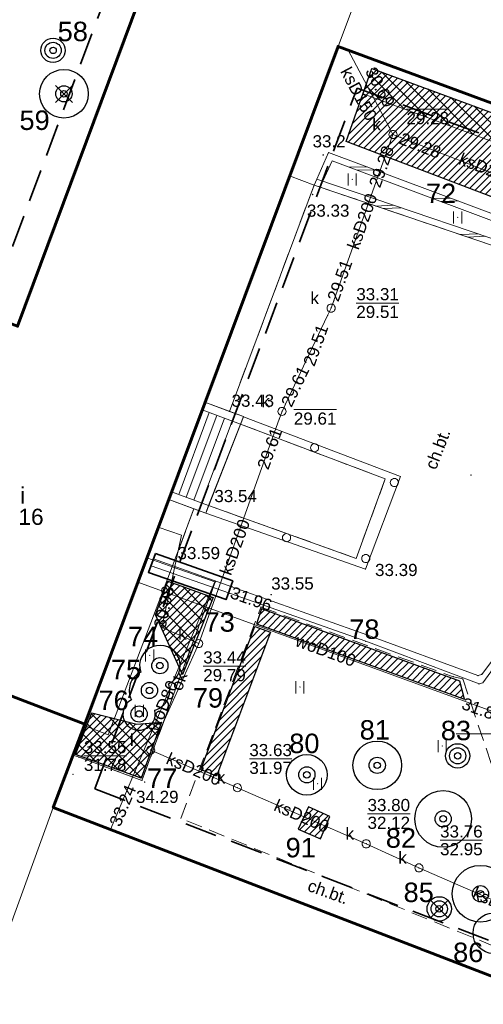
# Model space of a CAD drawing. Extents: x 5468194 to 5468404, y 5919486 to 5919674.
# Tile 5 of 13: x 5468321 to 5468349, y 5919533 to 5919594. Entities that reach past the tile are written whole.
import ezdxf
from ezdxf.enums import TextEntityAlignment as Align

# ---------------------------------------------------------------- set-up
doc = ezdxf.new("R2010")
doc.units = 0
doc.header["$PDSIZE"] = 0.75
doc.linetypes.add('PRZER2-1', pattern=[3, 2, -1])
doc.layers.get('0').update_dxf_attribs({"color": 253, "linetype": 'CONTINUOUS', "lineweight": 13})
for name, color, linetype, lineweight in [('GEPIPP', 253, 'CONTINUOUS', 18), ('GESBLO', 253, 'CONTINUOUS', 18), ('GESBZO', 253, 'CONTINUOUS', 50), ('GESBZO_O', 253, 'CONTINUOUS', 50), ('GESSCH', 253, 'CONTINUOUS', 18), ('GSLINK', 253, 'CONTINUOUS', 18), ('GSLINK_O', 253, 'CONTINUOUS', 18), ('GSPPRB', 253, 'CONTINUOUS', 20), ('GSPWPN', 253, 'CONTINUOUS', 13), ('GSPWPN_O', 253, 'CONTINUOUS', 13), ('GSPWPS', 253, 'CONTINUOUS', 13), ('GSPWPS_O', 253, 'CONTINUOUS', 13), ('GSSDSO', 253, 'CONTINUOUS', 18), ('GSSIIN', 253, 'CONTINUOUS', 18), ('GSSINN', 253, 'CONTINUOUS', 18), ('GSSKOD', 253, 'PRZER2-1', 18), ('GSSKOD_O', 253, 'PRZER2-1', 18), ('GSSUTR', 253, 'PRZER2-1', 18), ('GULCPR', 253, 'CONTINUOUS', 18), ('GULKPR', 253, 'CONTINUOUS', 18), ('GULKPR_O', 253, 'CONTINUOUS', 18), ('GULLOB', 253, 'CONTINUOUS', 35), ('GULWPR', 253, 'CONTINUOUS', 18), ('GULWPR_O', 253, 'CONTINUOUS', 18), ('GUPIWZ', 253, 'CONTINUOUS', 18), ('GUPIWZ_O', 253, 'CONTINUOUS', 18), ('GUPKSD', 253, 'CONTINUOUS', 18), ('GUPPRZ', 253, 'CONTINUOUS', 18), ('GUPPRZ_O', 253, 'CONTINUOUS', 18), ('ZZ_budynek - termomodernizacja', 250, 'CONTINUOUS', 60), ('ZZ_drzewa do usunięcia', 1, 'CONTINUOUS', 30), ('ZZ_drzewo nanoszone ręcznie', 34, 'CONTINUOUS', 30), ('ZZ_grupa krzewów', 3, 'CONTINUOUS', 30), ('ZZ_grupa krzewów_szraf', 3, 'CONTINUOUS', 13), ('ZZ_korona', 94, 'CONTINUOUS', 30), ('ZZ_krzewy do usunięcia', 1, 'CONTINUOUS', 13), ('ZZ_waloryzacja B', 5, 'CONTINUOUS', 30), ('ZZ_zakres oddziaływania prac', 40, 'PRZER2-1', 35)]:
    doc.layers.add(name, color=color, linetype=linetype, lineweight=lineweight)
doc.styles.add('GEO-INFO', font='arial.ttf')
pattern_1 = [(45, (0, 0), (-0.224506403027, 0.224506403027), [])]
pattern_2 = [(135, (0, 0), (-0.449012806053, -0.449012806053), [])]

# ---------------------------------------------------------------- blocks, each defined once
blk = doc.blocks.new('OKRAG_PELNY')
at = {"color": 0}
blk.add_lwpolyline([(0, 0.5), (0.12941, 0.482963), (0.25, 0.433013), (0.353553, 0.353553), (0.433013, 0.25), (0.482963, 0.12941), (0.5, 0), (0.482963, -0.12941), (0.433013, -0.25), (0.353553, -0.353553), (0.25, -0.433013), (0.12941, -0.482963), (0, -0.5), (-0.12941, -0.482963), (-0.25, -0.433013), (-0.353553, -0.353553), (-0.433013, -0.25), (-0.482963, -0.12941), (-0.5, 0), (-0.482963, 0.12941), (-0.433013, 0.25), (-0.353553, 0.353553), (-0.25, 0.433013), (-0.12941, 0.482963)], close=True, dxfattribs=at)
blk = doc.blocks.new('POINT')
at = {"color": 0}
blk.add_point((0, 0), dxfattribs=at)
blk = doc.blocks.new('ODTN_2')
at = {"color": 0}
for points in [[(-1.5, -0.5), (0.5, 0.5)], [(-0.5, -0.5), (1.5, 0.5)]]:
    blk.add_lwpolyline(points, dxfattribs=at)
blk = doc.blocks.new('SPTRW')
at = {"color": 0}
for points in [[(-0.51332, 0.7233), (-0.51332, -0.7767)], [(0.48668, -0.7767), (0.48668, 0.7233)]]:
    blk.add_lwpolyline(points, dxfattribs=at)
blk = doc.blocks.new('KOLO')
blk.add_hatch(color=0).paths.add_polyline_path([(-0.5, 0), (-0.482963, -0.12941), (-0.433013, -0.25), (-0.353553, -0.353553), (-0.25, -0.433013), (-0.12941, -0.482963), (0, -0.5), (0.12941, -0.482963), (0.25, -0.433013), (0.353553, -0.353553), (0.433013, -0.25), (0.482963, -0.12941), (0.5, 0), (0.482963, 0.12941), (0.433013, 0.25), (0.353553, 0.353553), (0.25, 0.433013), (0.12941, 0.482963), (0, 0.5), (-0.12941, 0.482963), (-0.25, 0.433013), (-0.353553, 0.353553), (-0.433013, 0.25), (-0.482963, 0.12941)])
blk = doc.blocks.new('drzewo nanoszone ręcznie')
at = {"layer": 'ZZ_drzewo nanoszone ręcznie'}
for radius in [0.5, 0.2]:
    blk.add_circle((0, 0), radius, dxfattribs=at)
blk = doc.blocks.new('usunięcie')
at = {"layer": 'ZZ_drzewa do usunięcia'}
for p, q in [((0.522, 0.51), (-0.524, -0.536)), ((0.522, -0.536), (-0.524, 0.51))]:
    blk.add_line(p, q, dxfattribs=at)

msp = doc.modelspace()

# ---------------------------------------------------------------- hatches: boundary and pattern name
at = {"layer": 'ZZ_grupa krzewów_szraf'}
h = msp.add_hatch(dxfattribs=at)
h.set_pattern_fill('ANSI31', color=256, scale=0.1, style=0)
h.set_pattern_definition([(45, (-0.07538, -0.18524), (-0.224506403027, 0.224506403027), [])])
h.paths.add_polyline_path([(5468356.039, 5919585.983), (5468354.343, 5919581.343), (5468340.73, 5919586.526), (5468342.313, 5919591.041)])
h = msp.add_hatch(dxfattribs=at)
h.set_pattern_fill('ANSI31', color=256, scale=0.1, style=0)
h.set_pattern_definition(pattern_1)
h.paths.add_polyline_path([(5468329.732, 5919559.41), (5468332.52, 5919558.403), (5468330.643, 5919553.643), (5468328.978, 5919557.341)])
h = msp.add_hatch(dxfattribs=at)
h.set_pattern_fill('ANSI31', color=256, scale=0.1, style=0)
h.set_pattern_definition(pattern_1)
h.paths.add_polyline_path([(5468335.515, 5919557.71), (5468335.19, 5919556.769), (5468348.014, 5919552.123), (5468347.728, 5919553.245)])
h = msp.add_hatch(dxfattribs=at)
h.set_pattern_fill('ANSI31', color=256, scale=0.1, style=0)
h.set_pattern_definition(pattern_1)
h.paths.add_polyline_path([(5468335.087, 5919556.614), (5468336.057, 5919556.257), (5468332.742, 5919547.374), (5468331.769, 5919547.791)])
h = msp.add_hatch(dxfattribs=at)
h.set_pattern_fill('ANSI31', color=256, scale=0.1, style=0)
h.set_pattern_definition(pattern_1)
h.paths.add_polyline_path([(5468329.345, 5919550.715), (5468328.083, 5919547.257), (5468324.041, 5919548.712), (5468325.042, 5919551.281), (5468327.823, 5919550.599), (5468329.093, 5919550.686)])
h = msp.add_hatch(dxfattribs=at)
h.set_pattern_fill('ANSI31', color=256, scale=0.1, style=0)
h.set_pattern_definition(pattern_1)
h.paths.add_polyline_path([(5468338.41, 5919545.495), (5468337.764, 5919544.114), (5468339.138, 5919543.508), (5468339.715, 5919544.895)])
at = {"layer": 'ZZ_krzewy do usunięcia'}
h = msp.add_hatch(dxfattribs=at)
h.set_pattern_fill('ANSI31', color=256, scale=0.2, angle=90, style=0)
h.set_pattern_definition(pattern_2)
h.paths.add_polyline_path([(5468342.313, 5919591.041), (5468356.047, 5919585.98), (5468355.464, 5919584.421), (5468341.766, 5919589.475)])
h = msp.add_hatch(dxfattribs=at)
h.set_pattern_fill('ANSI31', color=256, scale=0.2, angle=90, style=0)
h.set_pattern_definition(pattern_2)
h.paths.add_polyline_path([(5468329.732, 5919559.41), (5468332.52, 5919558.403), (5468330.643, 5919553.643), (5468328.978, 5919557.341)])
h = msp.add_hatch(dxfattribs=at)
h.set_pattern_fill('ANSI31', color=256, scale=0.2, angle=90, style=0)
h.set_pattern_definition(pattern_2)
h.paths.add_polyline_path([(5468325.042, 5919551.281), (5468327.823, 5919550.599), (5468329.345, 5919550.715), (5468328.083, 5919547.257), (5468324.041, 5919548.712)])

# ---------------------------------------------------------------- linework, layer by layer
at = {"linetype": 'Continuous', "lineweight": 13, "elevation": 100, "flags": 128}
msp.add_lwpolyline([(5468347.5, 5919550), (5468352.5, 5919550)], dxfattribs=at)
at = {"layer": 'GESBLO', "linetype": 'Continuous', "lineweight": 18, "elevation": 10.18}
for points in [[(5468324.608, 5919550.595), (5468340.223, 5919592.394), (5468344.651, 5919604.234), (5468339.13, 5919606.287), (5468341.233, 5919611.948), (5468335.033, 5919614.243), (5468328.674, 5919597.162), (5468320.465, 5919575.139), (5468292.6, 5919585.725), (5468302.084, 5919611.222), (5468287.766, 5919616.312), (5468277.091, 5919588.06), (5468273.766, 5919579.265), (5468316.018, 5919563.219), (5468312.976, 5919555.043)], [(5468363.645, 5919583.746), (5468368.102, 5919595.426), (5468344.651, 5919604.234), (5468340.223, 5919592.394)], [(5468314.95, 5919524.18), (5468322.668, 5919545.444), (5468324.608, 5919550.595), (5468312.976, 5919555.043), (5468307.711, 5919540.917), (5468303.105, 5919528.538)], [(5468344.493, 5919507.138), (5468354.115, 5919533.333), (5468322.668, 5919545.444), (5468314.95, 5919524.18), (5468312.943, 5919519.359)]]:
    msp.add_lwpolyline(points, close=True, dxfattribs=at)
at = {"layer": 'GESBZO', "linetype": 'Continuous', "lineweight": 50, "elevation": 10.18}
for points in [[(5468324.608, 5919550.595), (5468340.223, 5919592.394), (5468363.645, 5919583.746), (5468368.102, 5919595.426), (5468344.651, 5919604.234), (5468339.13, 5919606.287), (5468341.233, 5919611.948), (5468335.033, 5919614.243), (5468328.674, 5919597.162), (5468320.465, 5919575.139), (5468292.6, 5919585.725), (5468302.084, 5919611.222), (5468287.766, 5919616.312), (5468277.091, 5919588.06), (5468273.766, 5919579.265), (5468316.018, 5919563.219), (5468312.976, 5919555.043)], [(5468354.115, 5919533.333), (5468344.493, 5919507.138), (5468312.943, 5919519.359), (5468314.95, 5919524.18), (5468303.105, 5919528.538), (5468300.225, 5919520.801), (5468260.199, 5919535.495), (5468267.701, 5919555.812), (5468307.711, 5919540.917), (5468312.976, 5919555.043), (5468324.608, 5919550.595), (5468322.668, 5919545.444)]]:
    msp.add_lwpolyline(points, close=True, dxfattribs=at)
at = {"layer": 'GESSCH', "linetype": 'Continuous', "lineweight": 18, "elevation": 10.18}
msp.add_lwpolyline([(5468334.22, 5919569.09), (5468332.25, 5919564.07), (5468329.961, 5919564.925), (5468331.848, 5919569.976)], close=True, dxfattribs=at)
at = {"layer": 'GESSCH', "linetype": 'Continuous', "lineweight": 18, "elevation": 10.18, "flags": 128}
for points in [[(5468330.403, 5919564.76), (5468332.29, 5919569.811)], [(5468330.871, 5919564.585), (5468332.758, 5919569.636)], [(5468331.34, 5919564.41), (5468333.227, 5919569.461)], [(5468331.808, 5919564.235), (5468333.695, 5919569.286)]]:
    msp.add_lwpolyline(points, dxfattribs=at)
at = {"layer": 'GSLINK', "linetype": 'Continuous', "lineweight": 18, "elevation": 10.18}
msp.add_lwpolyline([(5468323.889, 5919548.687), (5468324.26, 5919548.55), (5468328.14, 5919547.12), (5468332.66, 5919559.36), (5468330, 5919560.29)], dxfattribs=at)
at = {"layer": 'GSPPRB', "linetype": 'Continuous', "lineweight": 20}
for p in [(5468340.847, 5919592.164, 10.28), (5468339.64, 5919585.85, 10.28), (5468338.75, 5919583.84, 10.28), (5468334.22, 5919569.09, 10.28), (5468332.25, 5919564.07, 10.28), (5468329.143, 5919562.735, 10.28), (5468328.436, 5919560.842, 10.28), (5468328.86, 5919560.78, 10.28), (5468328.7, 5919560.36, 10.28), (5468330, 5919560.29, 10.28), (5468327.877, 5919559.346, 10.28), (5468332.66, 5919559.36, 10.28), (5468333.68, 5919559.07, 10.28), (5468335.47, 5919557.81, 10.28), (5468341.93, 5919555.7, 10.28), (5468342.01, 5919556.1, 10.28), (5468347.34, 5919553.51, 10.28), (5468347.91, 5919553.38, 10.28), (5468348.85, 5919553.59, 10.28), (5468349.08, 5919553.66, 10.28), (5468348.92, 5919553.07, 10.28), (5468324.26, 5919548.55, 10.28), (5468323.89, 5919547.49, 10.28), (5468328.14, 5919547.12, 10.28), (5468326.203, 5919544.082, 10.28)]:
    msp.add_point(p, dxfattribs=at)
at = {"layer": 'GSSDSO', "linetype": 'Continuous', "lineweight": 18, "elevation": 10.18}
for points in [[(5468338.75, 5919583.84), (5468354.18, 5919578.61), (5468355.34, 5919577.66), (5468361.71, 5919578.41), (5468371.12, 5919588.06), (5468374.522, 5919609.14), (5468374.127, 5919609.204), (5468370.745, 5919588.249), (5468361.523, 5919578.791), (5468355.462, 5919578.077), (5468354.301, 5919578.991), (5468338.913, 5919584.207)], [(5468338.913, 5919584.207), (5468339.64, 5919585.85), (5468354.69, 5919580.22), (5468354.301, 5919578.991), (5468353.922, 5919579.12), (5468354.194, 5919579.979), (5468339.853, 5919585.343), (5468339.293, 5919584.078)], [(5468331.848, 5919569.976), (5468334.22, 5919569.09), (5468334.395, 5919569.558), (5468332.023, 5919570.444)], [(5468329.961, 5919564.925), (5468332.25, 5919564.07), (5468332.067, 5919563.605), (5468329.786, 5919564.457)]]:
    msp.add_lwpolyline(points, close=True, dxfattribs=at)
at = {"layer": 'GSSIIN', "linetype": 'Continuous', "lineweight": 18, "elevation": 10.18}
for points in [[(5468332.023, 5919570.444), (5468333.535, 5919569.88), (5468338.75, 5919583.84), (5468337.238, 5919584.405)], [(5468334.403, 5919569.556), (5468344.07, 5919565.86), (5468341.91, 5919560.16), (5468332.075, 5919563.602)], [(5468329.786, 5919564.457), (5468331.34, 5919563.876), (5468330, 5919560.29), (5468326.05, 5919549.94), (5468324.571, 5919550.497), (5468324.608, 5919550.595)]]:
    msp.add_lwpolyline(points, close=True, dxfattribs=at)
at = {"layer": 'GSSINN', "linetype": 'Continuous', "lineweight": 18, "elevation": 10.3}
msp.add_lwpolyline([(5468334.22, 5919569.09), (5468343.139, 5919565.716), (5468341.345, 5919560.818), (5468332.25, 5919564.07)], close=True, dxfattribs=at)
at = {"layer": 'GSSKOD', "linetype": 'PRZER2-1', "lineweight": 18, "ltscale": 0.5, "elevation": 10.18}
for points in [[(5468369.21, 5919550.1), (5468365.57, 5919551.49), (5468360.194, 5919553.802), (5468358.843, 5919559.914), (5468365.269, 5919575.863), (5468361.71, 5919578.41), (5468355.34, 5919577.66), (5468354.18, 5919578.61), (5468338.75, 5919583.84), (5468333.535, 5919569.88), (5468334.395, 5919569.558), (5468334.22, 5919569.09), (5468343.139, 5919565.716), (5468341.345, 5919560.818), (5468332.25, 5919564.07), (5468332.075, 5919563.602), (5468331.34, 5919563.876), (5468330, 5919560.29), (5468332.66, 5919559.36), (5468328.14, 5919547.12), (5468324.26, 5919548.55), (5468323.889, 5919548.687), (5468323.494, 5919547.638)], [(5468330.54, 5919544.775), (5468335.47, 5919557.81), (5468347.34, 5919553.51), (5468347.91, 5919553.38)], [(5468347.91, 5919553.38), (5468354.04, 5919535.18), (5468330.54, 5919544.775)]]:
    msp.add_lwpolyline(points, dxfattribs=at)
at = {"layer": 'GSSUTR', "linetype": 'PRZER2-1', "lineweight": 18, "ltscale": 0.5, "elevation": 10.1}
for points in [[(5468341.102, 5919584.208), (5468341.092, 5919584.188), (5468341.112, 5919584.188)], [(5468347.602, 5919581.87), (5468347.592, 5919581.85), (5468347.612, 5919581.85)], [(5468328.622, 5919554.85), (5468328.612, 5919554.83), (5468328.632, 5919554.83)], [(5468337.881, 5919552.884), (5468337.871, 5919552.864), (5468337.891, 5919552.864)], [(5468327.984, 5919551.434), (5468327.974, 5919551.414), (5468327.994, 5919551.414)], [(5468346.645, 5919549.255), (5468346.635, 5919549.235), (5468346.655, 5919549.235)], [(5468338.967, 5919546.936), (5468338.957, 5919546.916), (5468338.977, 5919546.916)]]:
    msp.add_lwpolyline(points, close=True, dxfattribs=at)
at = {"layer": 'GULCPR', "linetype": 'Continuous', "lineweight": 18, "elevation": 10.14}
for points in [[(5468395.63, 5919605.07), (5468394.42, 5919605.4), (5468387.16, 5919607.97), (5468386.92, 5919607.88), (5468380.52, 5919596.72), (5468377.51, 5919591.94), (5468373.2, 5919585.53), (5468359.85, 5919567.72), (5468352.25, 5919557.89), (5468349.08, 5919553.66), (5468348.85, 5919553.59), (5468342.01, 5919556.1), (5468333.68, 5919559.07), (5468328.86, 5919560.78)], [(5468328.7, 5919560.36), (5468333.53, 5919558.66), (5468341.93, 5919555.7), (5468348.92, 5919553.07), (5468349.16, 5919553.14), (5468352.26, 5919557.42), (5468360.12, 5919567.49), (5468373.39, 5919585.36), (5468377.79, 5919591.81), (5468380.54, 5919596.23), (5468387.02, 5919607.41), (5468387.26, 5919607.49), (5468394.2, 5919605.12), (5468395.47, 5919604.67)]]:
    msp.add_lwpolyline(points, dxfattribs=at)
at = {"layer": 'GULKPR', "linetype": 'Continuous', "lineweight": 18, "elevation": 10.14}
for points in [[(5468340.847, 5919592.164), (5468343.378, 5919587.407), (5468343.612, 5919586.966)], [(5468339.8, 5919576.25), (5468339.968, 5919576.721), (5468343.445, 5919586.495), (5468343.612, 5919586.966)], [(5468343.612, 5919586.966), (5468344.078, 5919586.785), (5468355.474, 5919582.35), (5468355.94, 5919582.169)], [(5468336.772, 5919569.882), (5468336.986, 5919570.333), (5468339.585, 5919575.798), (5468339.8, 5919576.25)], [(5468331.637, 5919555.558), (5468336.603, 5919569.411), (5468336.772, 5919569.882)], [(5468329.143, 5919562.735), (5468330.581, 5919562.247), (5468329.363, 5919556.547), (5468331.637, 5919555.558)], [(5468328.676, 5919548.989), (5468331.637, 5919555.558)], [(5468334.022, 5919546.67), (5468328.676, 5919548.989)], [(5468341.96, 5919543.208), (5468334.022, 5919546.67)], [(5468345.213, 5919541.725), (5468341.96, 5919543.208)], [(5468355.243, 5919537.343), (5468345.213, 5919541.725)]]:
    msp.add_lwpolyline(points, dxfattribs=at)
at = {"layer": 'GULLOB', "linetype": 'Continuous', "lineweight": 35, "elevation": 10.12}
msp.add_lwpolyline([(5468328.98, 5919561.11), (5468333.74, 5919559.43), (5468333.32, 5919558.27), (5468328.54, 5919559.95)], close=True, dxfattribs=at)
at = {"layer": 'GULWPR', "linetype": 'Continuous', "lineweight": 18, "elevation": 10.14}
for points in [[(5468326.203, 5919544.082), (5468332.623, 5919559.371), (5468328.436, 5919560.842)], [(5468355.29, 5919549.99), (5468353.831, 5919550.97), (5468351.845, 5919551.922), (5468351.051, 5919550.9), (5468327.877, 5919559.346)]]:
    msp.add_lwpolyline(points, dxfattribs=at)
at = {"layer": 'GUPPRZ_O', "linetype": 'Continuous', "lineweight": 9, "elevation": 10.8, "flags": 128}
for points in [[(5468344.444, 5919588.524), (5468347.065, 5919588.524)], [(5468341.351, 5919576.567), (5468343.971, 5919576.567)], [(5468337.502, 5919569.99), (5468340.122, 5919569.99)], [(5468331.915, 5919554.16), (5468334.536, 5919554.16)], [(5468324.56, 5919548.631), (5468327.18, 5919548.631)], [(5468334.759, 5919548.444), (5468337.38, 5919548.444)], [(5468342.043, 5919545.054), (5468344.664, 5919545.054)], [(5468346.516, 5919543.426), (5468349.137, 5919543.426)]]:
    msp.add_lwpolyline(points, dxfattribs=at)
at = {"layer": 'ZZ_budynek - termomodernizacja', "elevation": 10.18}
for points in [[(5468306, 5919605.557), (5468312.469, 5919622.607), (5468335.033, 5919614.243), (5468320.473, 5919575.136), (5468292.6, 5919585.725), (5468302.084, 5919611.222), (5468287.766, 5919616.312), (5468273.766, 5919579.265), (5468316.018, 5919563.219), (5468312.976, 5919555.043), (5468324.608, 5919550.595), (5468340.223, 5919592.394), (5468363.645, 5919583.746), (5468368.102, 5919595.426), (5468339.13, 5919606.287), (5468341.233, 5919611.948), (5468335.033, 5919614.243)], [(5468312.976, 5919555.043), (5468307.711, 5919540.917), (5468267.701, 5919555.812), (5468260.199, 5919535.495), (5468300.225, 5919520.801), (5468303.105, 5919528.538), (5468314.95, 5919524.18), (5468312.943, 5919519.359), (5468328.718, 5919513.248), (5468344.493, 5919507.138), (5468354.115, 5919533.333), (5468322.668, 5919545.444), (5468324.608, 5919550.595)]]:
    msp.add_lwpolyline(points, dxfattribs=at)
at = {"layer": 'ZZ_grupa krzewów'}
for points in [[(5468356.039, 5919585.983), (5468354.343, 5919581.343), (5468340.73, 5919586.526), (5468342.313, 5919591.041), (5468356.039, 5919585.983)], [(5468329.732, 5919559.41), (5468332.52, 5919558.403), (5468330.643, 5919553.643), (5468328.978, 5919557.341), (5468329.732, 5919559.41)], [(5468335.515, 5919557.71), (5468335.19, 5919556.769), (5468348.014, 5919552.123), (5468347.728, 5919553.245), (5468335.515, 5919557.71)], [(5468335.087, 5919556.614), (5468336.057, 5919556.257), (5468332.742, 5919547.374), (5468331.769, 5919547.791), (5468335.087, 5919556.614)], [(5468329.345, 5919550.715), (5468328.083, 5919547.257), (5468324.041, 5919548.712), (5468325.042, 5919551.281), (5468327.823, 5919550.599), (5468329.093, 5919550.686), (5468329.345, 5919550.715)]]:
    msp.add_lwpolyline(points, dxfattribs=at)
at = {"layer": 'ZZ_grupa krzewów', "elevation": 10.14}
msp.add_lwpolyline([(5468338.41, 5919545.495), (5468337.764, 5919544.114), (5468339.138, 5919543.508), (5468339.715, 5919544.895), (5468338.41, 5919545.495)], dxfattribs=at)
at = {"layer": 'ZZ_korona'}
for centre, radius in [((5468322.659, 5919592.149), 0.75), ((5468323.329, 5919589.471), 1.5), ((5468342.642, 5919548.05), 1.5), ((5468347.599, 5919548.635), 0.75), ((5468338.303, 5919547.465), 1.25), ((5468346.704, 5919544.747), 1.75), ((5468349.007, 5919540.129), 1.75), ((5468346.462, 5919539.198), 0.75), ((5468349.798, 5919537.696), 1.25)]:
    msp.add_circle(centre, radius, dxfattribs=at)
for centre, radius, start, end in [((5468329.243, 5919554.199), 1.25, 295.64162, 198.89995), ((5468328.601, 5919552.667), 1.25, 115.64162, 206.96577), ((5468328.601, 5919552.667), 1.25, 285.2508, 18.89995), ((5468327.96, 5919551.219), 1, 118.20645, 14.01012)]:
    msp.add_arc(centre, radius, start, end, dxfattribs=at)
at = {"layer": 'ZZ_krzewy do usunięcia'}
for points in [[(5468342.313, 5919591.041), (5468356.047, 5919585.98), (5468355.464, 5919584.421), (5468341.766, 5919589.475), (5468342.313, 5919591.041)], [(5468329.732, 5919559.41), (5468332.52, 5919558.403), (5468330.643, 5919553.643), (5468328.978, 5919557.341), (5468329.732, 5919559.41)], [(5468325.042, 5919551.281), (5468327.823, 5919550.599), (5468329.345, 5919550.715), (5468328.083, 5919547.257), (5468324.041, 5919548.712), (5468325.042, 5919551.281)]]:
    msp.add_lwpolyline(points, dxfattribs=at)
at = {"layer": 'ZZ_zakres oddziaływania prac', "elevation": 10.18}
for points in [[(5468326.1, 5919595.982), (5468319.3, 5919577.726)], [(5468325.236, 5919546.595), (5468341.402, 5919589.826)], [(5468341.402, 5919589.826), (5468364.826, 5919581.173)], [(5468325.236, 5919546.595), (5468356.66, 5919534.504)]]:
    msp.add_lwpolyline(points, dxfattribs=at)

# ---------------------------------------------------------------- block references
at = {"layer": 'GEPIPP', "lineweight": 18, "xscale": 0.5, "yscale": 0.5}
for p in [(5468338.78, 5919567.642, 10.2), (5468343.698, 5919565.494, 10.2), (5468337.052, 5919562.093, 10.2), (5468341.933, 5919560.806, 10.2)]:
    msp.add_blockref('OKRAG_PELNY', p, dxfattribs=at)
at = {"layer": 'GSPWPN', "lineweight": 13, "xscale": 0.09, "yscale": 0.09}
msp.add_blockref('KOLO', (5468339.308, 5919585.703, 10.08), dxfattribs=at)
at = {"layer": 'GSPWPS', "lineweight": 13, "xscale": 0.09, "yscale": 0.09}
for p in [(5468338.659, 5919583.262, 10.08), (5468333.535, 5919569.88, 10.08), (5468348.417, 5919565.953, 10.08), (5468332.289, 5919564.148, 10.08), (5468330.243, 5919560.664, 10.08), (5468341.91, 5919560.16, 10.08), (5468336.102, 5919558.576, 10.08), (5468328.304, 5919547.016, 10.08)]:
    msp.add_blockref('KOLO', p, dxfattribs=at)
at = {"layer": 'GSSDSO', "lineweight": 18, "xscale": 0.5}
for p, yscale, rotation in [((5468341.706, 5919584.864, 10.18), 0.399999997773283, 339.4898615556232), ((5468343.33, 5919582.499, 10.18), 0.400000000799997, 161.2759056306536), ((5468346.857, 5919582.937, 10.18), 0.39999999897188, 339.4898614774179), ((5468348.539, 5919580.733, 10.18), 0.40000000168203, 161.2759056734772)]:
    msp.add_blockref('ODTN_2', p, dxfattribs=dict(at, yscale=yscale, rotation=rotation))
at = {"layer": 'GSSUTR', "lineweight": 18, "xscale": 0.5, "yscale": 0.5}
for p in [(5468341.102, 5919584.198, 10.1), (5468347.602, 5919581.86, 10.1), (5468328.622, 5919554.84, 10.1), (5468337.881, 5919552.874, 10.1), (5468327.984, 5919551.424, 10.1), (5468346.645, 5919549.245, 10.1), (5468338.967, 5919546.926, 10.1)]:
    msp.add_blockref('SPTRW', p, dxfattribs=at)
at = {"layer": 'GUPIWZ', "lineweight": 18, "xscale": 0.5, "yscale": 0.5}
for p in [(5468343.612, 5919586.966, 10.18), (5468339.8, 5919576.25, 10.18), (5468336.772, 5919569.882, 10.18), (5468331.637, 5919555.558, 10.18), (5468328.676, 5919548.989, 10.18), (5468334.022, 5919546.67, 10.18), (5468341.96, 5919543.208, 10.18), (5468345.213, 5919541.725, 10.18)]:
    msp.add_blockref('OKRAG_PELNY', p, dxfattribs=at)
at = {"layer": 'GUPKSD', "lineweight": 18, "xscale": 0.5, "yscale": 0.5}
for p in [(5468343.612, 5919586.966, 10.16), (5468339.8, 5919576.25, 10.16), (5468336.772, 5919569.882, 10.16), (5468331.637, 5919555.558, 10.16), (5468328.676, 5919548.989, 10.16), (5468334.022, 5919546.67, 10.16), (5468341.96, 5919543.208, 10.16), (5468345.213, 5919541.725, 10.16)]:
    msp.add_blockref('POINT', p, dxfattribs=at)
at = {"layer": 'GUPPRZ', "lineweight": 18}
for p in [(5468340.847, 5919592.164, 10.16), (5468343.378, 5919587.407, 10.16), (5468343.612, 5919586.966, 10.16), (5468344.078, 5919586.785, 10.16), (5468343.445, 5919586.495, 10.16), (5468339.8, 5919576.25, 10.16), (5468339.968, 5919576.721, 10.16), (5468339.585, 5919575.798, 10.16), (5468336.986, 5919570.333, 10.16), (5468336.772, 5919569.882, 10.16), (5468336.603, 5919569.411, 10.16), (5468333.53, 5919558.66, 10.16), (5468329.363, 5919556.547, 10.16), (5468331.637, 5919555.558, 10.16), (5468349.16, 5919553.14, 10.16), (5468328.676, 5919548.989, 10.16), (5468334.022, 5919546.67, 10.16), (5468326.203, 5919544.082, 10.16), (5468341.96, 5919543.208, 10.16), (5468345.213, 5919541.725, 10.16)]:
    msp.add_blockref('POINT', p, dxfattribs=at)
at = {"layer": 'ZZ_drzewa do usunięcia'}
for p in [(5468323.329, 5919589.471), (5468346.462, 5919539.198)]:
    msp.add_blockref('usunięcie', p, dxfattribs=at)
at = {"layer": 'ZZ_drzewo nanoszone ręcznie'}
for p in [(5468322.659, 5919592.149), (5468323.329, 5919589.471), (5468329.243, 5919554.199), (5468328.601, 5919552.667), (5468327.96, 5919551.219), (5468347.599, 5919548.635), (5468342.642, 5919548.05), (5468338.303, 5919547.465), (5468346.704, 5919544.747), (5468349.007, 5919540.129), (5468346.462, 5919539.198)]:
    msp.add_blockref('drzewo nanoszone ręcznie', p, dxfattribs=at)

# ---------------------------------------------------------------- texts
at = {"layer": 'GESBZO_O', "linetype": 'Continuous', "lineweight": 0, "style": 'GEO-INFO'}
msp.add_text('i', height=1, dxfattribs=at).set_placement((5468320.934, 5919564.198, 10.8), align=Align.RIGHT)
msp.add_text('16', height=1, dxfattribs=at).set_placement((5468321.3, 5919563.88, 10.8), align=Align.TOP_CENTER)
at = {"layer": 'GSLINK_O', "linetype": 'Continuous', "lineweight": 0, "style": 'GEO-INFO'}
msp.add_text('ok', height=0.75, rotation=69.73177, dxfattribs=at).set_placement((5468330.4, 5919553.24, 10.8), align=Align.MIDDLE)
at = {"layer": 'GSPWPN_O', "linetype": 'Continuous', "lineweight": 0, "style": 'GEO-INFO'}
msp.add_text('33.2', height=0.75, dxfattribs=at).set_placement((5468338.654, 5919586.167, 10.8))
at = {"layer": 'GSPWPS_O', "linetype": 'Continuous', "lineweight": 0, "style": 'GEO-INFO'}
for s, p in [('33.33', (5468338.306, 5919581.891, 10.8)), ('33.43', (5468333.661, 5919570.167, 10.8)), ('33.54', (5468332.601, 5919564.285, 10.8)), ('33.59', (5468330.33, 5919560.768, 10.8)), ('33.39', (5468342.506, 5919559.726, 10.8)), ('33.55', (5468336.104, 5919558.891, 10.8)), ('34.29', (5468327.772, 5919545.732, 10.8))]:
    msp.add_text(s, height=0.75, dxfattribs=at).set_placement(p)
at = {"layer": 'GSSKOD_O', "linetype": 'Continuous', "lineweight": 0, "style": 'GEO-INFO'}
for rotation, p in [(68.9817, (5468346.352, 5919567.566, 10.8)), (340.26901, (5468339.619, 5919540.264, 10.8))]:
    msp.add_text('ch.bt.', height=0.75, rotation=rotation, dxfattribs=at).set_placement(p, align=Align.MIDDLE)
at = {"layer": 'GULKPR_O', "linetype": 'Continuous', "lineweight": 0, "style": 'GEO-INFO'}
for s, rotation, p in [('ksD150', 298.0114, (5468341.517, 5919589.473, 10.8)), ('ksD200', 338.73758, (5468349.394, 5919584.869, 10.8)), ('ksD200', 70.41639, (5468341.706, 5919581.608, 10.8)), ('ksD200', 70.27764, (5468333.855, 5919561.517, 10.8)), ('ksD200', 336.55067, (5468331.349, 5919547.829, 10.8)), ('ksD200', 336.43851, (5468337.991, 5919544.939, 10.8)), ('ksD200', 336.39913, (5468350.228, 5919539.534, 10.8))]:
    msp.add_text(s, height=0.75, rotation=rotation, dxfattribs=at).set_placement(p, align=Align.MIDDLE)
at = {"layer": 'GULWPR_O', "linetype": 'Continuous', "lineweight": 0, "style": 'GEO-INFO'}
for s, rotation, p in [('woD100', 339.97625, (5468339.464, 5919555.123, 10.8)), ('woD80', 67.22202, (5468329.413, 5919551.726, 10.8))]:
    msp.add_text(s, height=0.75, rotation=rotation, dxfattribs=at).set_placement(p, align=Align.MIDDLE)
at = {"layer": 'GUPIWZ_O', "linetype": 'Continuous', "lineweight": 0, "style": 'GEO-INFO'}
for p in [(5468342.862, 5919587.216, 10.8), (5468339.05, 5919576.5, 10.8), (5468336.022, 5919570.132, 10.8), (5468330.887, 5919555.808, 10.8), (5468327.926, 5919549.239, 10.8), (5468333.272, 5919546.92, 10.8), (5468341.21, 5919543.458, 10.8), (5468344.463, 5919541.975, 10.8)]:
    msp.add_text('k', height=0.75, dxfattribs=at).set_placement(p, align=Align.RIGHT)
at = {"layer": 'GUPPRZ_O', "linetype": 'Continuous', "lineweight": 0, "style": 'GEO-INFO'}
for s, rotation, p in [('30.69', 298.0114, (5468342.208, 5919591.037, 10.8)), ('29.28', 338.73758, (5468344.073, 5919586.76, 10.8)), ('29.28', 70.4164, (5468342.459, 5919583.746, 10.8)), ('29.51', 70.4164, (5468339.89, 5919576.726, 10.8)), ('29.51', 70.4164, (5468338.408, 5919572.726, 10.8)), ('29.61', 64.56689, (5468337.014, 5919570.247, 10.8)), ('29.61', 70.27764, (5468335.568, 5919566.356, 10.8)), ('33.24', 67.22203, (5468326.445, 5919544.355, 10.8))]:
    msp.add_text(s, height=0.75, rotation=rotation, dxfattribs=at).set_placement(p, align=Align.MIDDLE_LEFT)
for s, p in [('29.28', (5468344.444, 5919587.971)), ('29.61', (5468337.502, 5919569.438))]:
    msp.add_text(s, height=0.75, dxfattribs=at).set_placement(p, align=Align.MIDDLE_LEFT)
for s, p in [('33.31', (5468341.351, 5919576.739)), ('29.51', (5468341.351, 5919575.644)), ('33.44', (5468331.915, 5919554.333)), ('29.79', (5468331.915, 5919553.238)), ('33.55', (5468324.56, 5919548.803)), ('33.63', (5468334.759, 5919548.617)), ('31.78', (5468324.56, 5919547.708)), ('31.97', (5468334.759, 5919547.522)), ('33.80', (5468342.043, 5919545.227)), ('32.12', (5468342.043, 5919544.132)), ('33.76', (5468346.516, 5919543.599)), ('32.95', (5468346.516, 5919542.504))]:
    msp.add_text(s, height=0.75, dxfattribs=at).set_placement(p)
for s, rotation, p in [('30.08', 77.94051, (5468329.765, 5919559.093, 10.8)), ('31.96', 340.58851, (5468336.111, 5919557.873, 10.8)), ('31.88', 339.97625, (5468350.371, 5919551.009, 10.8))]:
    msp.add_text(s, height=0.75, rotation=rotation, dxfattribs=at).set_placement(p, align=Align.MIDDLE_RIGHT)
at = {"layer": 'ZZ_waloryzacja B', "char_height": 1.2, "attachment_point": 1}
for s, insert in [('{\\fArial|b0|i0|c238|p34;58}', (5468322.943, 5919593.916)), ('{\\fArial|b0|i0|c238|p34;59}', (5468320.588, 5919588.441)), ('{\\fArial|b0|i0|c238|p34;72}', (5468345.642, 5919583.926)), ('{\\fArial|b0|i0|c238|p34;73}', (5468331.996, 5919557.492)), ('{\\fArial|b0|i0|c238|p34;78}', (5468340.915, 5919557.05)), ('{\\fArial|b0|i0|c238|p34;74}', (5468327.269, 5919556.594)), ('{\\fArial|b0|i0|c238|p34;75}', (5468326.224, 5919554.561, 10.18)), ('{\\fArial|b0|i0|c238|p34;76}', (5468325.459, 5919552.658)), ('{\\fArial|b0|i0|c238|p34;79}', (5468331.273, 5919552.81)), ('{\\fArial|b0|i0|c238|p34;81}', (5468341.557, 5919550.837)), ('{\\fArial|b0|i0|c238|p34;83}', (5468346.56, 5919550.799)), ('{\\fArial|b0|i0|c238|p34;80}', (5468337.217, 5919550.004)), ('{\\fArial|b0|i0|c238|p34;77}', (5468328.454, 5919547.859)), ('{\\fArial|b0|i0|c238|p34;82}', (5468343.169, 5919544.165)), ('{\\fArial|b0|i0|c238|p34;91}', (5468336.994, 5919543.575)), ('{\\fArial|b0|i0|c238|p34;85}', (5468344.265, 5919540.817)), ('{\\fArial|b0|i0|c238|p34;86}', (5468347.317, 5919537.116))]:
    msp.add_mtext(s, dxfattribs=dict(at, insert=insert))

doc.saveas('drawing.dxf')
